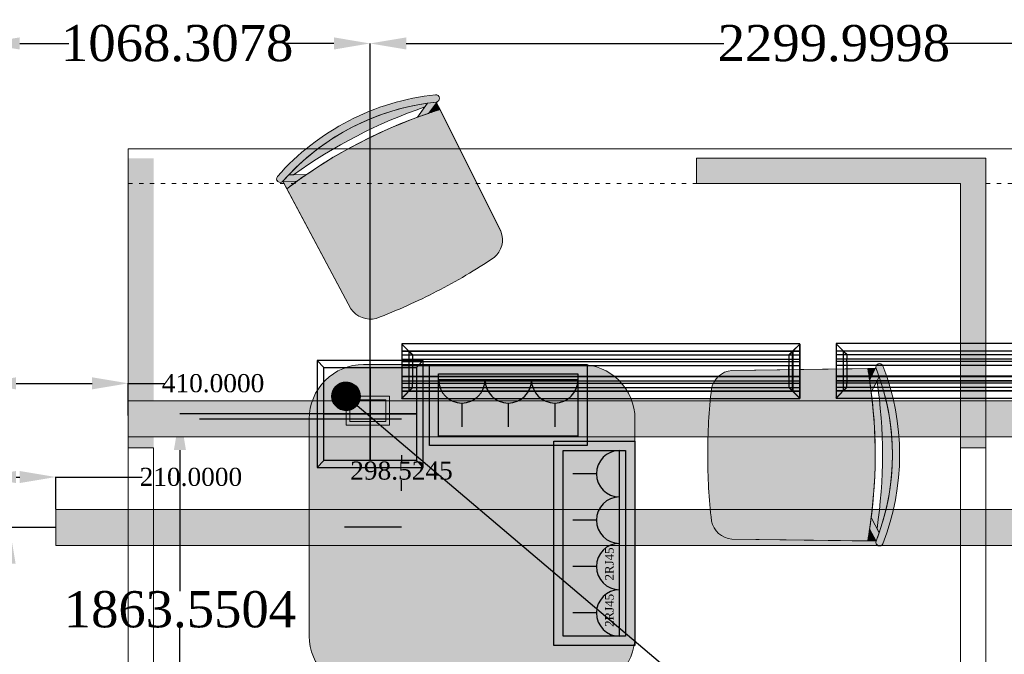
# Model space of a CAD drawing. Header units: inches. Extents: x -78787 to 29484, y -9517 to 23232.
# Tile 158 of 256: x 8656 to 11377, y -5232 to -3479. Entities that reach past the tile are written whole.
import ezdxf

# ---------------------------------------------------------------- set-up
doc = ezdxf.new("R2010")
doc.units = ezdxf.units.IN
doc.header["$MEASUREMENT"] = 0
doc.linetypes.add('ACAD_ISO03W100', pattern=[30, 12, -18])
for name, color, linetype in [('- განათება', 7, 'Continuous'), ('- მექანიკური ნაწილი', 7, 'Continuous'), ('- საშტეფცელო როზეტები', 7, 'Continuous'), ('Edges', 7, 'Continuous')]:
    doc.layers.add(name, color=color, linetype=linetype)
for name, color, linetype, lineweight, true_color in [('2D Drafting - General_Pen_No__105', 7, 'Continuous', 13, 0xcae6ff), ('2D Drafting - General_Pen_No__161', 7, 'Continuous', 13, 0x6a6a6a), ('New_2D Drafting - General_Pen_No__161', 7, 'Continuous', 13, 0x6a6a6a), ('New_Drawing & Figure_Pen_No__81', 7, 'Continuous', 20, 0x6a6a6a)]:
    doc.layers.add(name, color=color, linetype=linetype, lineweight=lineweight, true_color=true_color)
for name, color, linetype, lineweight in [('New_2D Drafting - General_Pen_No__101', 252, 'Continuous', 13), ('New_2D Drafting - General_Pen_No__121', 255, 'Continuous', 0), ('New_Drawing & Figure_Pen_No__1', 7, 'Continuous', 13)]:
    doc.layers.add(name, color=color, linetype=linetype, lineweight=lineweight)
doc.styles.get("Standard").update_dxf_attribs({"font": 'arial.ttf'})
doc.dimstyles.get("Standard").update_dxf_attribs({"dimtxt": 0.18, "dimasz": 0.18, "dimexe": 0.18, "dimexo": 0.0625, "dimgap": 0.09, "dimtad": 0, "dimtih": 1, "dimtoh": 1, "dimdec": 4, "dimzin": 0, "dimdsep": 46, "dimtxsty": 'Standard', "dimcen": 0.09, "dimadec": 0, "dimazin": 0, "dimtfac": 1, "dimtdec": 4, "dimtofl": 0, "dimtmove": 0, "dimatfit": 3, "dimfxl": 1, "dimtolj": 1, "dimtzin": 0, "dimarcsym": 0})
pattern_1 = [(45, (27615.0228, -35869.44768), (-0.08838834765, 0.08838834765), [])]

# ---------------------------------------------------------------- blocks, each defined once
blk = doc.blocks.new('იატაკის 4 იანი ჩარჩო')
at = {"layer": '- საშტეფცელო როზეტები', "color": 5}
for p, q in [((-12008.3, -6506.7), (-12026.8, -6526.1)), ((-12026.8, -6526.1), (-11733.3, -6526.1)), ((-11751.8, -6506.7), (-11733.3, -6526.1))]:
    blk.add_line(p, q, dxfattribs=at)
for points in [[(-11733.3, -6526.1), (-11733.3, -6230.8), (-12026.8, -6230.8), (-12026.8, -6526.1)], [(-12026.8, -6230.8), (-12008.3, -6250.3)], [(-11751.8, -6250.3), (-11733.3, -6230.8)]]:
    blk.add_lwpolyline(points, dxfattribs=at)
for points in [[(-12008.3, -6250.3), (-11880, -6250.3), (-11880, -6378.5), (-12008.3, -6378.5)], [(-11880, -6250.3), (-11751.8, -6250.3), (-11751.8, -6378.5), (-11880, -6378.5)], [(-12008.3, -6378.5), (-11880, -6378.5), (-11880, -6506.7), (-12008.3, -6506.7)], [(-11880, -6378.5), (-11751.8, -6378.5), (-11751.8, -6506.7), (-11880, -6506.7)]]:
    blk.add_lwpolyline(points, close=True, dxfattribs=at)
blk = doc.blocks.new('- საშტეფცელო როზეტი IP22')
at = {"layer": '- საშტეფცელო როზეტები', "color": 5}
for p, q in [((8536.7, 3822.7), (8536.7, 3888.1)), ((8472.6, 3758.6), (8600.9, 3758.6))]:
    blk.add_line(p, q, dxfattribs=at)
blk.add_arc((8536.7, 3758.6), 64.1, 0, 180, dxfattribs=at)
blk = doc.blocks.new('2 cali internetis rozeti')
at = {"layer": '- საშტეფცელო როზეტები', "color": 5}
for p, q in [((-9463.5, -8848.5), (-9463.5, -8783.2)), ((-9527.6, -8912.7), (-9399.3, -8912.7))]:
    blk.add_line(p, q, dxfattribs=at)
blk.add_arc((-9463.5, -8912.7), 64.1, 0, 180, dxfattribs=at)
at = {"layer": '- საშტეფცელო როზეტები', "color": 1, "insert": (-9502, -8872.5), "char_height": 23.657, "attachment_point": 1}
blk.add_mtext_dynamic_manual_height_columns('{\\fSylfaen|b0|i0|c0|p18;2RJ45}', width=4.298, gutter_width=0.0538, heights=[0], dxfattribs=at)
blk = doc.blocks.new('lineardiffplan')
blk.add_lwpolyline([(393.1, 274.9), (1492.8, 274.9), (1492.8, 124.4), (393.1, 124.4)], close=True)
at = {"layer": 'Edges'}
for p, q in [((392.8, 274.9), (392.8, 274.6)), ((393.1, 274.9), (392.8, 274.9)), ((422.8, 244.9), (392.8, 274.9)), ((392.8, 274.6), (392.9, 274.5)), ((392.9, 125.2), (392.9, 274.5)), ((412.4, 255), (392.9, 274.5)), ((393.1, 274.9), (393.2, 274.8)), ((393.2, 274.8), (412.7, 255.3)), ((1462.8, 244.9), (1492.8, 274.9)), ((1472.9, 255.3), (1492.4, 274.8)), ((1473.2, 254.9), (1492.8, 274.5)), ((1492.4, 274.8), (1492.5, 274.9)), ((1492.8, 274.9), (1492.5, 274.9)), ((1492.8, 274.5), (1492.8, 274.9)), ((1492.8, 274.5), (1492.8, 274.5)), ((1492.8, 125.4), (1492.8, 274.5)), ((1492.8, 255.3), (392.9, 255.3)), ((392.9, 254.9), (1492.8, 254.9)), ((392.9, 244.9), (1492.8, 244.9)), ((412.4, 144.7), (412.4, 255)), ((412.8, 254.6), (412.4, 255)), ((412.7, 255.3), (413.1, 254.9)), ((412.8, 145.1), (412.8, 254.6)), ((412.8, 254.6), (422.8, 244.6)), ((413.1, 254.9), (423.1, 244.9)), ((422.8, 244.6), (422.8, 244.9)), ((422.8, 244.9), (423.1, 244.9)), ((423.1, 244.9), (423.1, 244.9)), ((1472.5, 254.9), (1462.5, 244.9)), ((1462.5, 244.9), (1462.5, 244.9)), ((1462.5, 244.9), (1462.8, 244.9)), ((1462.8, 244.9), (1462.9, 244.6)), ((1462.9, 244.6), (1472.8, 254.5)), ((1472.9, 255.3), (1472.5, 254.9)), ((1472.8, 254.5), (1473.2, 254.9)), ((1472.8, 254.5), (1472.8, 145.3)), ((1473.2, 144.9), (1473.2, 254.9)), ((392.9, 233.2), (1492.8, 233.2)), ((392.9, 233), (1492.8, 233)), ((392.9, 226.8), (1492.8, 226.8)), ((392.9, 226.5), (1492.8, 226.5)), ((422.8, 244.6), (422.8, 244.6)), ((422.8, 244.6), (422.8, 233.2)), ((422.8, 233), (422.8, 233.2)), ((422.8, 226.8), (422.8, 233)), ((422.8, 226.5), (422.8, 226.8)), ((422.8, 214.9), (422.8, 226.5)), ((1462.8, 244.5), (1462.9, 244.6)), ((1462.8, 233.2), (1462.8, 244.5)), ((1462.8, 233), (1462.8, 233.2)), ((1462.8, 226.8), (1462.8, 233)), ((1462.8, 226.5), (1462.8, 226.8)), ((1462.8, 214.9), (1462.8, 226.5)), ((392.9, 214.9), (1492.8, 214.9)), ((1492.8, 214.8), (392.9, 214.8)), ((422.4, 214.9), (422.3, 214.9)), ((422.8, 214.9), (422.4, 214.9)), ((422.8, 184.9), (422.8, 214.9)), ((423.2, 214.9), (422.8, 214.9)), ((423.2, 214.8), (422.8, 214.9)), ((423.2, 214.8), (423.2, 214.9)), ((423.2, 214.8), (423.2, 184.9)), ((1462.8, 214.9), (1462.4, 214.9)), ((1462.4, 214.9), (1462.4, 214.8)), ((1462.8, 214.9), (1462.4, 214.8)), ((1462.4, 184.9), (1462.4, 214.8)), ((1462.8, 214.9), (1462.8, 184.9)), ((1462.8, 214.9), (1463.2, 214.9)), ((1463.2, 214.9), (1463.3, 214.9)), ((1492.8, 184.9), (392.9, 184.9)), ((392.9, 173.2), (1492.8, 173.2)), ((392.9, 173), (1492.8, 173)), ((392.9, 166.8), (1492.8, 166.8)), ((392.9, 166.5), (1492.8, 166.5)), ((422.4, 184.9), (422.3, 184.9)), ((422.8, 184.9), (422.4, 184.9)), ((422.8, 184.9), (423.2, 184.9)), ((422.8, 173.2), (422.8, 184.9)), ((422.8, 173), (422.8, 173.2)), ((422.8, 173), (422.8, 166.8)), ((422.8, 166.5), (422.8, 166.8)), ((422.8, 155.1), (422.8, 166.5)), ((1462.4, 184.9), (1462.8, 184.9)), ((1462.8, 173.2), (1462.8, 184.9)), ((1463.2, 184.9), (1462.8, 184.9)), ((1462.8, 173), (1462.8, 173.2)), ((1462.8, 166.8), (1462.8, 173)), ((1462.8, 166.5), (1462.8, 166.8)), ((1462.8, 155.3), (1462.8, 166.5)), ((1463.2, 184.9), (1463.3, 184.9)), ((392.8, 124.9), (422.8, 154.9)), ((392.9, 154.9), (1492.8, 154.9)), ((1492.8, 144.9), (392.9, 144.9)), ((392.9, 125.2), (412.4, 144.7)), ((392.9, 144.5), (1492.8, 144.5)), ((412.7, 144.5), (393.2, 124.9)), ((412.8, 145.1), (412.4, 144.7)), ((412.7, 144.5), (413.1, 144.9)), ((412.8, 145.1), (422.8, 155.1)), ((423.1, 154.8), (413.1, 144.9)), ((422.8, 154.9), (422.8, 155.1)), ((422.8, 155.1), (422.8, 155.1)), ((423.1, 154.8), (422.8, 154.9)), ((423.1, 154.8), (423.1, 154.9)), ((1462.5, 154.8), (1462.4, 154.9)), ((1462.8, 154.9), (1462.5, 154.8)), ((1462.5, 154.8), (1472.4, 144.9)), ((1462.9, 155.2), (1462.8, 155.3)), ((1462.9, 155.2), (1462.8, 154.9)), ((1462.8, 154.9), (1492.8, 124.9)), ((1472.8, 145.3), (1462.9, 155.2)), ((1472.4, 144.9), (1472.8, 144.5)), ((1473.2, 144.9), (1472.8, 145.3)), ((1472.8, 144.5), (1492.4, 124.9)), ((1473.2, 144.9), (1492.8, 125.4)), ((392.9, 125.2), (392.8, 125.1)), ((392.8, 125.1), (392.8, 124.9)), ((392.8, 124.9), (393.1, 124.9)), ((393.2, 124.9), (393.1, 124.9)), ((1492.4, 124.9), (1492.8, 124.9)), ((1492.4, 124.9), (1492.4, 124.9)), ((1492.8, 125.3), (1492.8, 125.4)), ((1492.8, 124.9), (1492.8, 125.3))]:
    blk.add_line(p, q, dxfattribs=at)
blk = doc.blocks.new('*D1156')
at = {"layer": '- განათება', "color": 0, "lineweight": -2, "transparency": 16777216}
for p, q in [((8755.9, -4881.6), (8627.8, -4881.6)), ((8628, -4981.6), (8628, -5422.4)), ((8628, -6331.6), (8628, -5473.7)), ((8755.9, -6431.6), (8627.8, -6431.6))]:
    blk.add_line(p, q, dxfattribs=at)
at = {"layer": '- განათება', "color": 0, "transparency": 16777216}
for points in [[(8611.3, -4981.6), (8644.7, -4981.6), (8628, -4881.6)], [(8611.3, -6331.6), (8644.7, -6331.6), (8628, -6431.6)]]:
    blk.add_solid(points, dxfattribs=at)
at = {"layer": 'Defpoints', "color": 0, "transparency": 16777216}
for p in [(8628, -4881.6), (8755.9, -4881.6), (8755.9, -6431.6)]:
    blk.add_point(p, dxfattribs=at)
at = {"layer": '- განათება', "color": 0, "transparency": 16777216, "insert": (8628, -5448.1), "char_height": 50, "attachment_point": 5}
blk.add_mtext('\\A1;{\\fSylfaen|b0|i0|c0|p18;1549.9999}', dxfattribs=at)
blk = doc.blocks.new('*D1157')
at = {"layer": '- განათება', "color": 0, "lineweight": -2, "transparency": 16777216}
for p, q in [((8545.9, -4462.5), (8545.9, -4742.6)), ((8645.9, -4742.4), (8655.9, -4742.4)), ((8755.9, -4831.6), (8755.9, -4742.2)), ((8755.9, -4742.4), (8994.8, -4742.4))]:
    blk.add_line(p, q, dxfattribs=at)
at = {"layer": '- განათება', "color": 0, "transparency": 16777216}
for points in [[(8645.9, -4725.7), (8645.9, -4759), (8545.9, -4742.4)], [(8655.9, -4725.7), (8655.9, -4759), (8755.9, -4742.4)]]:
    blk.add_solid(points, dxfattribs=at)
at = {"layer": 'Defpoints', "color": 0, "transparency": 16777216}
for p in [(8545.9, -4462.4), (8755.9, -4742.4), (8755.9, -4831.6)]:
    blk.add_point(p, dxfattribs=at)
at = {"layer": '- განათება', "color": 0, "transparency": 16777216, "insert": (9129, -4742.4), "char_height": 50, "attachment_point": 5}
blk.add_mtext('\\A1;{\\fSylfaen|b0|i0|c0|p18;210.0000}', dxfattribs=at)
blk = doc.blocks.new('*D1162')
at = {"layer": '- განათება', "color": 0, "lineweight": -2, "transparency": 16777216}
for p, q in [((8545.9, -4203.6), (8545.9, -4483.7)), ((8645.9, -4483.5), (8855.9, -4483.5)), ((8955.9, -4572.7), (8955.9, -4483.3)), ((8955.9, -4483.5), (9055.9, -4483.5))]:
    blk.add_line(p, q, dxfattribs=at)
at = {"layer": '- განათება', "color": 0, "transparency": 16777216}
for points in [[(8645.9, -4466.8), (8645.9, -4500.2), (8545.9, -4483.5)], [(8855.9, -4466.8), (8855.9, -4500.2), (8955.9, -4483.5)]]:
    blk.add_solid(points, dxfattribs=at)
at = {"layer": 'Defpoints', "color": 0, "transparency": 16777216}
for p in [(8545.9, -4203.5), (8955.9, -4483.5), (8955.9, -4572.8)]:
    blk.add_point(p, dxfattribs=at)
at = {"layer": '- განათება', "color": 0, "transparency": 16777216, "insert": (9190.2, -4483.5), "char_height": 50, "attachment_point": 5}
blk.add_mtext('\\A1;{\\fSylfaen|b0|i0|c0|p18;410.0000}', dxfattribs=at)
blk = doc.blocks.new('*D1163')
at = {"layer": '- განათება', "color": 0, "lineweight": -2, "transparency": 16777216}
for p, q in [((9152.8, -4581.6), (9711, -4581.6)), ((9710.9, -4681.6), (9710.9, -4699.5)), ((9710.9, -4780.2), (9710.9, -4750.8)), ((9553.5, -4880.2), (9711, -4880.2))]:
    blk.add_line(p, q, dxfattribs=at)
at = {"layer": '- განათება', "color": 0, "transparency": 16777216}
for points in [[(9694.2, -4681.6), (9727.5, -4681.6), (9710.9, -4581.6)], [(9694.2, -4780.2), (9727.5, -4780.2), (9710.9, -4880.2)]]:
    blk.add_solid(points, dxfattribs=at)
at = {"layer": 'Defpoints', "color": 0, "transparency": 16777216}
for p in [(9152.7, -4581.6), (9710.9, -4581.6), (9553.4, -4880.2)]:
    blk.add_point(p, dxfattribs=at)
at = {"layer": '- განათება', "color": 0, "transparency": 16777216, "insert": (9710.9, -4725.1), "char_height": 50, "attachment_point": 5}
blk.add_mtext('\\A1;{\\fSylfaen|b0|i0|c0|p18;298.5245}', dxfattribs=at)
blk = doc.blocks.new('*D1320')
at = {"layer": '- საშტეფცელო როზეტები', "color": 0, "lineweight": -2, "transparency": 16777216}
for p, q in [((8555.9, -4271.8), (8555.9, -3544.1)), ((8655.9, -3544.3), (8792.1, -3544.3)), ((9524.2, -3544.3), (9390, -3544.3)), ((9624.2, -4568), (9624.2, -3544.1))]:
    blk.add_line(p, q, dxfattribs=at)
at = {"layer": '- საშტეფცელო როზეტები', "color": 0, "transparency": 16777216}
for points in [[(8655.9, -3527.6), (8655.9, -3561), (8555.9, -3544.3)], [(9524.2, -3527.6), (9524.2, -3561), (9624.2, -3544.3)]]:
    blk.add_solid(points, dxfattribs=at)
at = {"layer": 'Defpoints', "color": 0, "transparency": 16777216}
for p in [(8555.9, -3544.3), (8555.9, -4271.8), (9624.2, -4568.1)]:
    blk.add_point(p, dxfattribs=at)
at = {"layer": '- საშტეფცელო როზეტები', "color": 0, "transparency": 16777216, "insert": (9091.1, -3544.3), "char_height": 100, "attachment_point": 5}
blk.add_mtext('\\A1;{\\fSylfaen|b0|i0|c0|p18;1068.3078}', dxfattribs=at)
blk = doc.blocks.new('*D1321')
at = {"layer": '- საშტეფცელო როზეტები', "color": 0, "lineweight": -2, "transparency": 16777216}
for p, q in [((9624.2, -4568.1), (9098.5, -4568.1)), ((9098.7, -4668.1), (9098.7, -5057.5)), ((9098.7, -6331.6), (9098.7, -5160.1)), ((9327.9, -6431.6), (9098.5, -6431.6))]:
    blk.add_line(p, q, dxfattribs=at)
at = {"layer": '- საშტეფცელო როზეტები', "color": 0, "transparency": 16777216}
for points in [[(9082, -4668.1), (9115.4, -4668.1), (9098.7, -4568.1)], [(9082, -6331.6), (9115.4, -6331.6), (9098.7, -6431.6)]]:
    blk.add_solid(points, dxfattribs=at)
at = {"layer": 'Defpoints', "color": 0, "transparency": 16777216}
for p in [(9624.2, -4568.1), (9098.7, -6431.6), (9328, -6431.6)]:
    blk.add_point(p, dxfattribs=at)
at = {"layer": '- საშტეფცელო როზეტები', "color": 0, "transparency": 16777216, "insert": (9098.7, -5108.8), "char_height": 100, "attachment_point": 5}
blk.add_mtext('\\A1;{\\fSylfaen|b0|i0|c0|p18;1863.5504}', dxfattribs=at)
blk = doc.blocks.new('*D1322')
at = {"layer": '- საშტეფცელო როზეტები', "color": 0, "lineweight": -2, "transparency": 16777216}
for p, q in [((9624.2, -4568), (9624.2, -3544.1)), ((9724.2, -3544.3), (10601.4, -3544.3)), ((11824.2, -3544.3), (11209.9, -3544.3)), ((11924.2, -4568), (11924.2, -3544.1))]:
    blk.add_line(p, q, dxfattribs=at)
at = {"layer": '- საშტეფცელო როზეტები', "color": 0, "transparency": 16777216}
for points in [[(9724.2, -3527.6), (9724.2, -3561), (9624.2, -3544.3)], [(11824.2, -3527.6), (11824.2, -3561), (11924.2, -3544.3)]]:
    blk.add_solid(points, dxfattribs=at)
at = {"layer": 'Defpoints', "color": 0, "transparency": 16777216}
for p in [(9624.2, -3544.3), (9624.2, -4568.1), (11924.2, -4568.1)]:
    blk.add_point(p, dxfattribs=at)
at = {"layer": '- საშტეფცელო როზეტები', "color": 0, "transparency": 16777216, "insert": (10905.7, -3544.3), "char_height": 100, "attachment_point": 5}
blk.add_mtext('\\A1;{\\fSylfaen|b0|i0|c0|p18;2299.9998}', dxfattribs=at)

msp = doc.modelspace()

# ---------------------------------------------------------------- hatches: boundary and pattern name
at = {"layer": '- განათება', "linetype": 'Continuous', "lineweight": 0, "true_color": 0x20527f}
msp.add_hatch(color=167, dxfattribs=at).paths.add_polyline_path([(8955.93152, -4631.64497), (8955.93152, -4531.64497), (22825.93018, -4531.64497), (22825.93018, -4631.64497)])
at = {"layer": '- განათება', "linetype": 'Continuous', "lineweight": 35, "true_color": 0x40a5ff}
msp.add_hatch(color=161, dxfattribs=at).paths.add_polyline_path([(10025.93142, -4881.64497, 1), (9785.93142, -4881.64497, 1)])
at = {"layer": '- განათება', "linetype": 'Continuous', "lineweight": 0, "true_color": 0x00007f}
msp.add_hatch(color=176, dxfattribs=at).paths.add_polyline_path([(8755.93152, -4931.64497), (8755.93152, -4831.64497), (23025.93018, -4831.64497), (23025.93018, -4931.64497)])
at = {"layer": '- საშტეფცელო როზეტები'}
h = msp.add_hatch(dxfattribs=at)
h.set_pattern_fill('ANSI31', color=1)
h.set_pattern_definition(pattern_1)
h.paths.add_polyline_path([(9596.90713, -4519.23357, 1), (9518.54423, -4519.23357, 1)])
h = msp.add_hatch(dxfattribs=at)
h.set_pattern_fill('ANSI31', color=1)
h.set_pattern_definition(pattern_1)
h.paths.add_polyline_path([(9596.90713, -4519.23357, 1), (9518.54423, -4519.23357, 1)])
at = {"layer": '2D Drafting - General_Pen_No__105', "linetype": 'Continuous', "lineweight": 13, "true_color": 0xcae6ff}
for points in [[(9025.93151, -4661.64499), (9025.93151, -3861.64506), (8955.93152, -3861.64506), (8955.93152, -3931.64506), (8955.93152, -4661.64499)], [(10525.9313, -3861.64506), (10525.9313, -3931.64506), (11255.9313, -3931.64506), (11255.9313, -4661.64499), (11325.93129, -4661.64499), (11325.93129, -3861.64506)]]:
    msp.add_hatch(color=254, dxfattribs=at).paths.add_polyline_path(points)
at = {"layer": 'New_2D Drafting - General_Pen_No__101', "linetype": 'Continuous', "lineweight": 13}
for points in [[(9807.03148, -3706.19171, 0.985078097), (9804.94916, -3686.30041, 0.1883998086), (9368.28872, -3911.74697, 0.9850780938), (9383.29973, -3924.96323, -0.1884020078)], [(9966.59216, -4135.88654, 0.3269331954), (9985.42407, -4063.38206), (9817.47596, -3727.1044, 0.0060954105), (9785.56494, -3737.5002), (9754.96127, -3748.28831, 0.0750812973), (9394.30112, -3945.58839), (9571.20434, -4277.24255, 0.3269331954), (9641.22041, -4303.87506, 0.0286525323), (9808.72354, -4229.21119, 0.0286525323)], [(9785.56494, -3737.5002), (9808.05381, -3708.23869), (9807.03148, -3706.19171), (9782.97597, -3709.15719, 0.1693138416), (9399.6474, -3907.06867), (9412.81801, -3907.01949, -0.073421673), (9775.30908, -3719.86636), (9754.96127, -3748.28831, -0.0058933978)], [(9808.05381, -3708.23869), (9785.56494, -3737.5002, -0.0060954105), (9817.47596, -3727.1044)], [(9383.29973, -3924.96323), (9421.25547, -3925.59216, -0.0058933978), (9447.7726, -3906.88896), (9399.6474, -3907.06867, 0.009248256)], [(9383.29973, -3924.96323), (9394.30112, -3945.58839, -0.0060954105), (9421.25547, -3925.59216)], [(11022.45788, -4442.47822, -0.985078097), (11041.08777, -4435.20314, -0.1883998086), (11041.08777, -4926.6281, -0.9850780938), (11022.45788, -4919.35302, 0.1884020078)], [(10567.44814, -4497.82622, -0.3269331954), (10623.23336, -4447.83071), (10999.08418, -4442.7916, -0.0060954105), (11004.48643, -4475.91564), (11008.94031, -4508.05798, -0.0750812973), (10999.08418, -4919.03964), (10623.23336, -4914.00052, -0.3269331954), (10567.44814, -4864.00502, -0.0286525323), (10556.94757, -4680.91562, -0.0286525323)], [(11020.17001, -4442.50889), (11004.48643, -4475.91564, 0.0060954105), (10999.08418, -4442.7916)], [(11004.48643, -4475.91564), (11020.17001, -4442.50889), (11022.45788, -4442.47822), (11030.85859, -4465.21342, -0.1693138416), (11030.85859, -4896.61781), (11024.86013, -4884.89237, 0.073421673), (11024.86013, -4476.93886), (11008.94031, -4508.05798, 0.0058933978)], [(11022.45788, -4919.35302), (11004.48643, -4885.9156, 0.0058933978), (11008.94031, -4853.77325), (11030.85859, -4896.61781, -0.009248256)], [(11022.45788, -4919.35302), (10999.08418, -4919.03964, 0.0060954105), (11004.48643, -4885.9156)]]:
    msp.add_hatch(color=252, dxfattribs=at).paths.add_polyline_path(points)
at = {"layer": 'New_2D Drafting - General_Pen_No__121', "linetype": 'Continuous', "lineweight": 0}
h = msp.add_hatch(color=255, dxfattribs=at)
h.paths.add_polyline_path([(10205.93139, -4431.64501), (9605.93144, -4431.64501, 0.4142135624), (9455.93146, -4581.645), (9455.93146, -5181.64495, 0.4142135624), (9605.93144, -5331.64493), (10205.93139, -5331.64493, 0.4142135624), (10355.93138, -5181.64495), (10355.93138, -4581.645, 0.4142135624)])
h.paths.add_polyline_path([(9567.72568, -4589.23356), (9567.72568, -4529.23356), (9667.72567, -4529.23356), (9667.72567, -4589.23356)], flags=0)

# ---------------------------------------------------------------- linework, layer by layer
at = {"layer": '- განათება', "color": 8, "linetype": 'Continuous', "lineweight": 15, "flags": 128}
msp.add_lwpolyline([(8955.93152, -5935.28172), (8955.93152, -3835.28172), (22825.93018, -3835.28172), (22825.93018, -5935.28172)], close=True, dxfattribs=at)
at = {"layer": '- განათება', "color": 252, "linetype": 'Continuous', "lineweight": 13, "flags": 128}
for points in [[(8955.93152, -4631.64497), (8955.93152, -4531.64497), (22825.93018, -4531.64497), (22825.93018, -4631.64497)], [(8755.93152, -4931.64497), (8755.93152, -4831.64497), (23025.93018, -4831.64497), (23025.93018, -4931.64497)]]:
    msp.add_lwpolyline(points, close=True, dxfattribs=at)
at = {"layer": '- საშტეფცელო როზეტები', "color": 5}
for points in [[(10224.04755, -4655.58332), (9787.86554, -4655.58332), (9787.86554, -4431.64501), (10224.04755, -4431.64501)], [(10198.35698, -4629.89274), (9813.55612, -4629.89274), (9813.55612, -4457.33559), (10198.35698, -4457.33559)], [(10131.99307, -5207.82393), (10131.99307, -4643.37497), (10355.93138, -4643.37497), (10355.93138, -5207.82393)], [(10157.68365, -5182.13335), (10157.68365, -4669.06555), (10330.2408, -4669.06555), (10330.2408, -5182.13335)]]:
    msp.add_lwpolyline(points, close=True, dxfattribs=at)
at = {"layer": '- საშტეფცელო როზეტები', "color": 4, "lineweight": 30}
msp.add_lwpolyline([(9557.72568, -4519.23357), (10796.88992, -5570.25775)], dxfattribs=at)
at = {"layer": '- საშტეფცელო როზეტები'}
msp.add_circle((9557.72568, -4519.23357), 39.18145, dxfattribs=at)
msp.add_circle((9557.72568, -4519.23357), 39.18145, dxfattribs=at)
at = {"layer": '2D Drafting - General_Pen_No__161', "color": 251, "linetype": 'Continuous', "lineweight": 13, "true_color": 0x6a6a6a, "flags": 128}
for points in [[(9025.93151, -6131.64486), (9025.93151, -4661.64499), (8955.93152, -4661.64499), (8955.93152, -6131.64486)], [(11325.93129, -6131.64486), (11325.93129, -4661.64499), (11255.9313, -4661.64499), (11255.9313, -6131.64486)]]:
    msp.add_lwpolyline(points, close=True, dxfattribs=at)
at = {"layer": 'New_2D Drafting - General_Pen_No__161', "color": 251, "linetype": 'Continuous', "lineweight": 13, "true_color": 0x6a6a6a, "flags": 128}
for points in [[(9807.03148, -3706.19171, 0.985078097), (9804.94916, -3686.30041, 0.1883998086), (9368.28872, -3911.74697, 0.9850780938), (9383.29973, -3924.96323, -0.1884020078)], [(9966.59216, -4135.88654, 0.3269331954), (9985.42407, -4063.38206), (9817.47596, -3727.1044, 0.0060954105), (9785.56494, -3737.5002), (9754.96127, -3748.28831, 0.0750812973), (9394.30112, -3945.58839), (9571.20434, -4277.24255, 0.3269331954), (9641.22041, -4303.87506, 0.0286525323), (9808.72354, -4229.21119, 0.0286525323)], [(9785.56494, -3737.5002), (9808.05381, -3708.23869), (9807.03148, -3706.19171), (9782.97597, -3709.15719, 0.1693138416), (9399.6474, -3907.06867), (9412.81801, -3907.01949, -0.073421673), (9775.30908, -3719.86636), (9754.96127, -3748.28831, -0.0058933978)], [(9808.05381, -3708.23869), (9785.56494, -3737.5002, -0.0060954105), (9817.47596, -3727.1044)], [(9383.29973, -3924.96323), (9421.25547, -3925.59216, -0.0058933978), (9447.7726, -3906.88896), (9399.6474, -3907.06867, 0.009248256)], [(9383.29973, -3924.96323), (9394.30112, -3945.58839, -0.0060954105), (9421.25547, -3925.59216)], [(11022.45788, -4442.47822, -0.985078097), (11041.08777, -4435.20314, -0.1883998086), (11041.08777, -4926.6281, -0.9850780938), (11022.45788, -4919.35302, 0.1884020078)], [(10567.44814, -4497.82622, -0.3269331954), (10623.23336, -4447.83071), (10999.08418, -4442.7916, -0.0060954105), (11004.48643, -4475.91564), (11008.94031, -4508.05798, -0.0750812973), (10999.08418, -4919.03964), (10623.23336, -4914.00052, -0.3269331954), (10567.44814, -4864.00502, -0.0286525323), (10556.94757, -4680.91562, -0.0286525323)], [(11020.17001, -4442.50889), (11004.48643, -4475.91564, 0.0060954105), (10999.08418, -4442.7916)], [(11004.48643, -4475.91564), (11020.17001, -4442.50889), (11022.45788, -4442.47822), (11030.85859, -4465.21342, -0.1693138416), (11030.85859, -4896.61781), (11024.86013, -4884.89237, 0.073421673), (11024.86013, -4476.93886), (11008.94031, -4508.05798, 0.0058933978)], [(11022.45788, -4919.35302), (11004.48643, -4885.9156, 0.0058933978), (11008.94031, -4853.77325), (11030.85859, -4896.61781, -0.009248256)], [(11022.45788, -4919.35302), (10999.08418, -4919.03964, 0.0060954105), (11004.48643, -4885.9156)]]:
    msp.add_lwpolyline(points, format="xyb", close=True, dxfattribs=at)
at = {"layer": 'New_Drawing & Figure_Pen_No__1', "color": 7, "linetype": 'Continuous', "lineweight": 13}
for p, q in [((9815.80844, -3695.44415), (9815.79502, -3695.29438)), ((11027.9812, -4429.7488), (11028.12043, -4429.69202))]:
    msp.add_line(p, q, dxfattribs=at)
at = {"layer": 'New_Drawing & Figure_Pen_No__1', "color": 7, "linetype": 'Continuous', "lineweight": 13, "flags": 128}
for points in [[(9815.80844, -3695.44415), (9815.79502, -3695.29438)], [(9754.96127, -3748.28831), (9782.97597, -3709.15719)], [(9785.56494, -3737.5002), (9810.42891, -3705.14832)], [(9447.7726, -3906.88896), (9399.6474, -3907.06867)], [(9421.25547, -3925.59216), (9383.29973, -3924.96323)], [(11027.9812, -4429.7488), (11028.12043, -4429.69202)], [(11004.48643, -4475.91564), (11021.82639, -4438.98073)], [(11008.94031, -4508.05798), (11030.85859, -4465.21342)], [(11008.94031, -4853.77325), (11030.85859, -4896.61781)], [(11004.48643, -4885.9156), (11022.45788, -4919.35302)]]:
    msp.add_lwpolyline(points, dxfattribs=at)
for points in [[(9817.47596, -3727.1044, 0.087148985), (9394.30112, -3945.58839)], [(9775.30908, -3719.86636, 0.073421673), (9412.81801, -3907.01949)], [(9807.03148, -3706.19171), (9985.42407, -4063.38206, -0.3269331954), (9966.59216, -4135.88654, -0.0286525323), (9808.72354, -4229.21119)], [(9383.29973, -3924.96323), (9571.20434, -4277.24255, 0.3269331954), (9641.22041, -4303.87506, 0.0286525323), (9808.72354, -4229.21119)], [(11022.45788, -4442.47822), (10623.23336, -4447.83071, 0.3269331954), (10567.44814, -4497.82622, 0.0286525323), (10556.94757, -4680.91562)], [(10999.08418, -4442.7916, -0.087148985), (10999.08418, -4919.03964)], [(11024.86013, -4476.93886, -0.073421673), (11024.86013, -4884.89237)], [(11022.45788, -4919.35302), (10623.23336, -4914.00052, -0.3269331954), (10567.44814, -4864.00502, -0.0286525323), (10556.94757, -4680.91562)]]:
    msp.add_lwpolyline(points, format="xyb", dxfattribs=at)
at = {"layer": 'New_Drawing & Figure_Pen_No__1', "color": 7, "linetype": 'Continuous', "lineweight": 13}
for centre, radius, start, end in [((9875.16017, -4357.89024), 675.24994, 95.96827735, 138.64608318), ((9805.84079, -3696.26171), 10.00113, 275.12459065, 95.11487784), ((9875.16017, -4357.89024), 655.24994, 95.96803401, 138.64632653), ((9375.89358, -3918.24226), 10.00113, 139.4994827, 319.4897699), ((11031.82752, -4438.98073), 10.00113, 22.19230243, 202.18258962), ((10412.13002, -4680.91562), 655.24994, 338.66085374, 21.33914626), ((10412.13002, -4680.91562), 675.24994, 338.66109709, 21.33890291), ((11031.82752, -4922.85051), 10.00113, 157.81741037, 337.80769757)]:
    msp.add_arc(centre, radius, start, end, dxfattribs=at)
at = {"layer": 'New_Drawing & Figure_Pen_No__81', "color": 251, "linetype": 'Continuous', "lineweight": 20, "true_color": 0x6a6a6a}
for p, q in [((9557.72568, -4519.23357), (9557.72568, -4599.23356)), ((9677.72567, -4519.23357), (9557.72568, -4519.23357)), ((9667.72567, -4529.23356), (9567.72568, -4529.23356)), ((9567.72568, -4529.23356), (9567.72568, -4589.23356)), ((9567.72568, -4537.23356), (9567.72568, -4589.23356)), ((9667.72567, -4589.23356), (9667.72567, -4529.23356)), ((9667.72567, -4589.23356), (9667.72567, -4537.23356)), ((9677.72567, -4599.23356), (9677.72567, -4519.23357)), ((9567.72568, -4589.23356), (9667.72567, -4589.23356)), ((9557.72568, -4599.23356), (9677.72567, -4599.23356))]:
    msp.add_line(p, q, dxfattribs=at)
at = {"layer": 'New_Drawing & Figure_Pen_No__81', "color": 251, "linetype": 'Continuous', "lineweight": 20, "true_color": 0x6a6a6a, "flags": 128}
for points in [[(11325.93129, -4661.64499), (11255.9313, -4661.64499), (11255.9313, -3931.64506), (10525.9313, -3931.64506), (10525.9313, -3861.64506), (11325.93129, -3861.64506)], [(11325.93129, -6131.64486), (11255.9313, -6131.64486), (11255.9313, -4661.64499), (11325.93129, -4661.64499)]]:
    msp.add_lwpolyline(points, close=True, dxfattribs=at)
at = {"layer": 'New_Drawing & Figure_Pen_No__81', "color": 251, "linetype": 'ACAD_ISO03W100', "lineweight": 20, "true_color": 0x6a6a6a, "flags": 128}
for points in [[(10655.93136, -6131.64486), (8955.93152, -6131.64486), (8955.93152, -3931.64506), (11185.9313, -3931.64506)], [(13025.93113, -6131.64486), (11325.93129, -6131.64486), (11325.93129, -3931.64506), (13555.93107, -3931.64506)]]:
    msp.add_lwpolyline(points, dxfattribs=at)
at = {"layer": 'New_Drawing & Figure_Pen_No__81', "color": 251, "linetype": 'Continuous', "lineweight": 20, "true_color": 0x6a6a6a, "flags": 128}
msp.add_lwpolyline([(9605.93144, -4431.64501), (10205.93139, -4431.64501, -0.4142135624), (10355.93138, -4581.645), (10355.93138, -5181.64495, -0.4142135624), (10205.93139, -5331.64493), (9605.93144, -5331.64493, -0.4142135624), (9455.93146, -5181.64495), (9455.93146, -4581.645, -0.4142135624)], format="xyb", close=True, dxfattribs=at)

# ---------------------------------------------------------------- block references
at = {"layer": '- მექანიკური ნაწილი', "xscale": -1, "rotation": 180}
for p in [(9318.81819, -4250.14273), (10518.85192, -4249.31699)]:
    msp.add_blockref('lineardiffplan', p, dxfattribs=at)
at = {"layer": '- საშტეფცელო როზეტები'}
msp.add_blockref('იატაკის 4 იანი ჩარჩო', (21504.27679, 1810.40153), dxfattribs=at)
for name, p, rotation in [('- საშტეფცელო როზეტი IP22', (18414.4312, -715.42288), 180), ('- საშტეფცელო როზეტი IP22', (18542.69815, -715.42288), 180), ('- საშტეფცელო როზეტი IP22', (18670.9651, -715.42288), 180), ('- საშტეფცელო როზეტი IP22', (14072.15351, -13269.94062), 89.99999999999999), ('- საშტეფცელო როზეტი IP22', (14072.15351, -13398.20757), 89.99999999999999), ('2 cali internetis rozeti', (1400.93183, 4473.72956), 89.99999999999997), ('2 cali internetis rozeti', (1400.93183, 4345.4626), 89.99999999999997)]:
    msp.add_blockref(name, p, dxfattribs=dict(at, rotation=rotation))

# ---------------------------------------------------------------- dimensions: what is measured, and where the dimension line sits
at = {"layer": '- განათება', "color": 1}
for base, p1, p2, picture, middle in [((8955.93152, -4483.5), (8545.93152, -4203.5366), (8955.93152, -4572.76497), '*D1162', (9190.20411, -4483.5)), ((8755.93152, -4742.38), (8545.93152, -4462.4166), (8755.93152, -4831.64497), '*D1157', (9128.97641, -4742.38))]:
    dim = msp.add_linear_dim(base=base, p1=p1, p2=p2, text='{\\fSylfaen|b0|i0|c0|p18;<>}', dimstyle='Standard', override={"dimtxt": 50, "dimasz": 100}, dxfattribs=at)
    dim.commit()
    dim.dimension.update_dxf_attribs({"geometry": picture, "text_midpoint": middle, "dimtype": 160})
for base, p1, p2, picture, middle in [((9710.86298, -4581.645), (9553.43146, -4880.16947), (9152.69594, -4581.645), '*D1163', (9710.86298, -4725.145)), ((8628, -4881.64497), (8755.93152, -6431.64486), (8755.93152, -4881.64497), '*D1156', (8628, -5448.05916))]:
    dim = msp.add_linear_dim(base=base, p1=p1, p2=p2, angle=90, text='{\\fSylfaen|b0|i0|c0|p18;<>}', dimstyle='Standard', override={"dimtxt": 50, "dimasz": 100}, dxfattribs=at)
    dim.commit()
    dim.dimension.update_dxf_attribs({"geometry": picture, "text_midpoint": middle, "dimtype": 160})
at = {"layer": '- საშტეფცელო როზეტები', "color": 1}
for base, p1, p2, angle, picture, middle in [((8555.93152, -3544.28845), (9624.23935, -4568.09443), (8555.93152, -4271.8411), 180, '*D1320', (9091.08157, -3544.28845)), ((9624.23935, -3544.28845), (11924.23912, -4568.09443), (9624.23935, -4568.09443), 180, '*D1322', (10905.6526, -3544.28845)), ((9098.68445, -6431.64486), (9624.23935, -4568.09443), (9327.98602, -6431.64486), 270, '*D1321', (9098.68445, -5108.80636))]:
    dim = msp.add_linear_dim(base=base, p1=p1, p2=p2, angle=angle, text='{\\fSylfaen|b0|i0|c0|p18;<>}', dimstyle='Standard', override={"dimtxt": 100, "dimasz": 100}, dxfattribs=at)
    dim.commit()
    dim.dimension.update_dxf_attribs({"geometry": picture, "text_midpoint": middle, "dimtype": 160})

doc.saveas('drawing.dxf')
